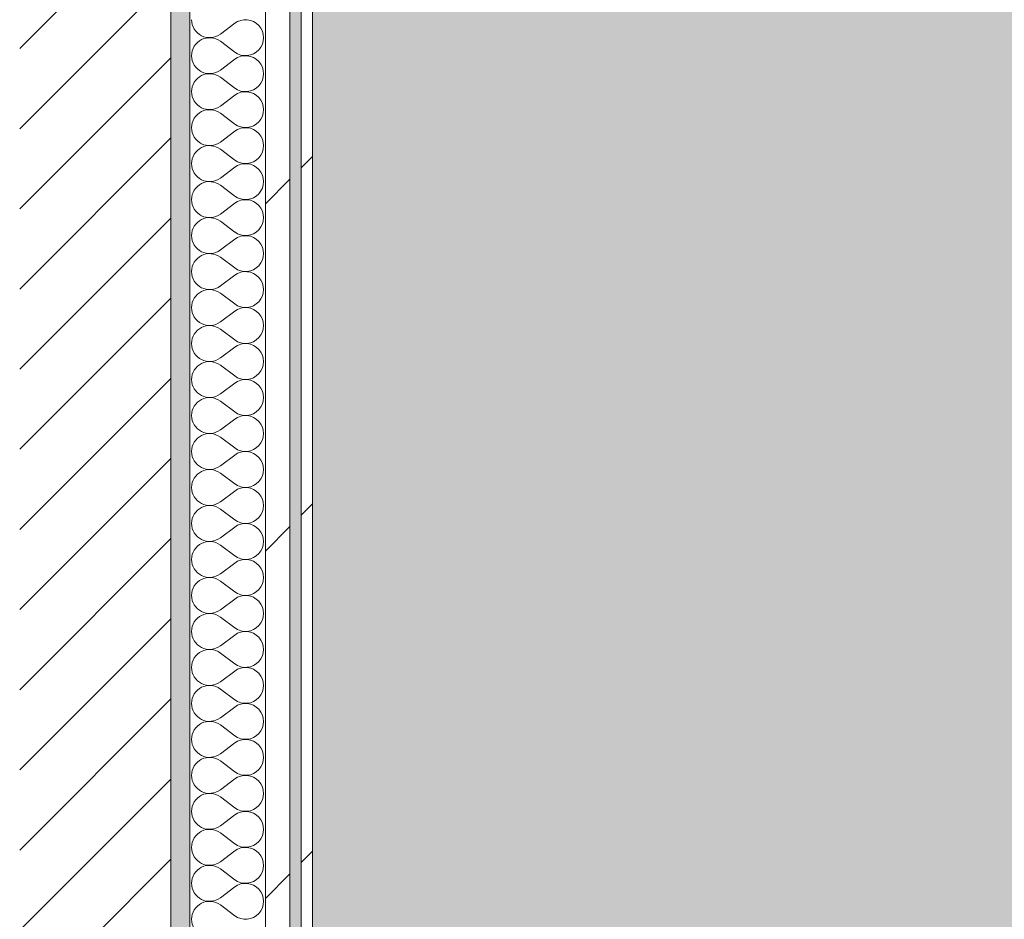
# Model space of a CAD drawing. Header units: millimetres. Extents: x -40968 to 13979, y -19284 to 4746.
# Tile 231 of 256: x -1771 to -1250, y -2571 to -2095. Entities that reach past the tile are written whole.
import ezdxf

# ---------------------------------------------------------------- set-up
doc = ezdxf.new("R2010")
doc.units = ezdxf.units.MM
doc.header["$MEASUREMENT"] = 0
doc.linetypes.add('Wipeout_Contour', pattern=[1000, 0, -1000])
for name, color, linetype in [('12_FAÇ_Façana', 7, 'Continuous'), ('Nuevo_08_E_Envans secs', 7, 'Continuous'), ('Nuevo_14_PAV_Soft Light Grey 0554', 7, 'Continuous')]:
    doc.layers.add(name, color=color, linetype=linetype)
for name, color, linetype, lineweight, true_color in [('12_FAÇ_Façana_Pluma_Nº__176', 7, 'Continuous', 15, 0x93a0c6), ('Nuevo_08_E_Envans secs_Pluma_Nº__102', 7, 'Continuous', 5, 0xcccccc), ('Nuevo_08_E_Envans secs_Pluma_Nº__171', 171, 'Continuous', 13, 0xaaaaff), ('Nuevo_08_E_Envans secs_Pluma_Nº__177', 7, 'Continuous', 15, 0xf7e046), ('Nuevo_14_PAV_Soft Light Grey 0554_Pluma_Nº__245', 7, 'Continuous', 13, 0xe8e8e8)]:
    doc.layers.add(name, color=color, linetype=linetype, lineweight=lineweight, true_color=true_color)
for name, color, linetype, lineweight in [('12_FAÇ_Façana_Pluma_Nº__2', 8, 'Continuous', 5), ('12_FAÇ_Façana_Pluma_Nº__7', 7, 'Continuous', 5), ('Nuevo_08_E_Envans secs_Pluma_Nº__1', 7, 'Continuous', 5)]:
    doc.layers.add(name, color=color, linetype=linetype, lineweight=lineweight)
pattern_1 = [(45, (0, 0), (-183.848, 183.848), [195, -65]), (45, (7e-14, 183.85), (-183.848, 183.848), [195, -65])]

# ---------------------------------------------------------------- blocks, each defined once
blk = doc.blocks.new('Forjado_1_1', base_point=(-23046.79, -1194.06))
at = {"layer": 'Nuevo_14_PAV_Soft Light Grey 0554_Pluma_Nº__245', "linetype": 'Continuous', "lineweight": 0, "true_color": 0xe8e8e8}
h = blk.add_hatch(color=254, dxfattribs=at)
h.paths.add_polyline_path([(-23046.79, -1194.06), (-1631.11, -1193.63), (-1631.11, -6938.97), (-1556.11, -6938.97), (-1556.11, -7503.98), (-1616.26, -7503.98), (-1616.05, -11935.98), (-1564.89, -11935.98), (-1564.89, -12491.98), (-2024.11, -12491.98), (-2024.11, -12338.98), (-6997.39, -12338.98), (-6997.39, -12391.98), (-3637.68, -12391.98), (-3638.94, -13690.72), (-3644.87, -17130.96), (428.17, -17130.98), (428.89, -16788.98), (778.89, -16788.98), (778.35, -17142.97), (2622.91, -17145.82), (2623.01, -17079.79), (3389.91, -17080.98), (3389.61, -17276.98), (5489.84, -17280.21), (5489.84, -17141.49), (5763.89, -17141.49), (5763.89, -16738.98), (6378.89, -16738.98), (6378.89, -12488.98), (5778.89, -12488.98), (5779.74, -11938.87), (6782.11, -11938.85), (6782.11, -9207.42), (6082.11, -9207.42), (6016.11, -7504.98), (6016.11, -9073.42), (2073.42, -9073.42), (2073.42, -5267.32), (5998.89, -5267.32), (5998.89, -1708.98), (5884.89, -967.98), (7332.11, -967.98), (7332.11, 1999.55), (-28277.4, 1999.55), (-23028.39, 1969.01)])
h.paths.add_polyline_path([(492.89, -5267.32), (1951.42, -5267.32), (1951.42, -9073.42), (492.89, -9073.42)], flags=0)
at = {"layer": 'Nuevo_14_PAV_Soft Light Grey 0554_Pluma_Nº__245', "color": 254, "linetype": 'Continuous', "lineweight": 13, "true_color": 0xe8e8e8, "flags": 128}
blk.add_lwpolyline([(428.17, -17130.98), (-3644.87, -17130.96), (-3638.94, -13690.72), (-3637.68, -12391.98), (-6997.39, -12391.98), (-6997.39, -12338.98), (-2024.11, -12338.98), (-2024.11, -12491.98), (-1564.89, -12491.98), (-1564.89, -11935.98), (-1616.05, -11935.98), (-1616.26, -7503.98), (-1556.11, -7503.98), (-1556.11, -6938.97), (-1631.11, -6938.97), (-1631.11, -1193.63), (-23046.79, -1194.06)], dxfattribs=at)
blk = doc.blocks.new('Muro_1_1', base_point=(-1681.11, -1193.98))
at = {"layer": '12_FAÇ_Façana_Pluma_Nº__176', "linetype": 'Continuous', "lineweight": 0, "true_color": 0x495063}
blk.add_hatch(color=251, dxfattribs=at).paths.add_polyline_path([(-1681.11, -1678.98), (-1691.11, -1678.98), (-1691.11, -6988.97), (-1681.11, -6988.97)])
at = {"layer": '12_FAÇ_Façana_Pluma_Nº__2', "linetype": 'Continuous', "lineweight": 5}
h = blk.add_hatch(dxfattribs=at)
h.set_pattern_fill('Ceramic_0001', color=8, style=0, pattern_type=2)
h.set_pattern_definition([(45, (0, 0), (-21.2132, 21.2132), [])])
h.paths.add_polyline_path([(-1691.11, -1678.98), (-1771.11, -1678.98), (-1771.11, -6988.97), (-1691.11, -6988.97)])
at = {"layer": '12_FAÇ_Façana_Pluma_Nº__7', "color": 7, "linetype": 'Continuous', "lineweight": 5}
blk.add_line((-1691.11, -6988.97), (-1691.11, -1678.98), dxfattribs=at)
at = {"layer": '12_FAÇ_Façana_Pluma_Nº__7', "color": 7, "linetype": 'Continuous', "lineweight": 5, "flags": 128}
blk.add_lwpolyline([(-1681.11, -6988.97), (-1681.11, -1678.98)], dxfattribs=at)
blk = doc.blocks.new('*X359')
at = {"layer": 'Nuevo_08_E_Envans secs_Pluma_Nº__102', "color": 254, "linetype": 'Continuous', "lineweight": 5, "true_color": 0xcccccc}
for p, q in [((-1657.3, -2097.14), (-1664.92, -2102.86)), ((-1657.3, -2112.38), (-1664.92, -2106.67)), ((-1657.3, -2116.19), (-1664.92, -2121.9)), ((-1657.3, -2131.43), (-1664.92, -2125.71)), ((-1657.3, -2135.24), (-1664.92, -2140.95)), ((-1657.3, -2150.48), (-1664.92, -2144.76)), ((-1657.3, -2154.29), (-1664.92, -2160)), ((-1657.3, -2169.52), (-1664.92, -2163.81)), ((-1657.3, -2173.33), (-1664.92, -2179.05)), ((-1657.3, -2188.57), (-1664.92, -2182.86)), ((-1657.3, -2192.38), (-1664.92, -2198.1)), ((-1657.3, -2207.62), (-1664.92, -2201.9)), ((-1657.3, -2211.43), (-1664.92, -2217.14)), ((-1657.3, -2226.67), (-1664.92, -2220.95)), ((-1657.3, -2230.48), (-1664.92, -2236.19)), ((-1657.3, -2245.71), (-1664.92, -2240)), ((-1657.3, -2249.52), (-1664.92, -2255.24)), ((-1657.3, -2264.76), (-1664.92, -2259.05)), ((-1657.3, -2268.57), (-1664.92, -2274.29)), ((-1657.3, -2283.81), (-1664.92, -2278.1)), ((-1657.3, -2287.62), (-1664.92, -2293.33)), ((-1657.3, -2302.86), (-1664.92, -2297.14)), ((-1657.3, -2306.67), (-1664.92, -2312.38)), ((-1657.3, -2321.9), (-1664.92, -2316.19)), ((-1657.3, -2325.71), (-1664.92, -2331.43)), ((-1657.3, -2340.95), (-1664.92, -2335.24)), ((-1657.3, -2344.76), (-1664.92, -2350.48)), ((-1657.3, -2360), (-1664.92, -2354.29)), ((-1657.3, -2363.81), (-1664.92, -2369.52)), ((-1657.3, -2379.05), (-1664.92, -2373.33)), ((-1657.3, -2382.86), (-1664.92, -2388.57)), ((-1657.3, -2398.1), (-1664.92, -2392.38)), ((-1657.3, -2401.9), (-1664.92, -2407.62)), ((-1657.3, -2417.14), (-1664.92, -2411.43)), ((-1657.3, -2420.95), (-1664.92, -2426.67)), ((-1657.3, -2436.19), (-1664.92, -2430.48)), ((-1657.3, -2440), (-1664.92, -2445.71)), ((-1657.3, -2455.24), (-1664.92, -2449.52)), ((-1657.3, -2459.05), (-1664.92, -2464.76)), ((-1657.3, -2474.29), (-1664.92, -2468.57)), ((-1657.3, -2478.1), (-1664.92, -2483.81)), ((-1657.3, -2493.33), (-1664.92, -2487.62)), ((-1657.3, -2497.14), (-1664.92, -2502.86)), ((-1657.3, -2512.38), (-1664.92, -2506.67)), ((-1657.3, -2516.19), (-1664.92, -2521.9)), ((-1657.3, -2531.43), (-1664.92, -2525.71)), ((-1657.3, -2535.24), (-1664.92, -2540.95)), ((-1657.3, -2550.48), (-1664.92, -2544.76)), ((-1657.3, -2554.29), (-1664.92, -2560)), ((-1657.3, -2569.52), (-1664.92, -2563.81))]:
    blk.add_line(p, q, dxfattribs=at)
for centre, start, end in [((-1670.63, -2095.24), 180, 306.8699), ((-1651.59, -2104.76), 233.1301, 126.8699), ((-1670.63, -2114.29), 53.1301, 180), ((-1670.63, -2114.29), 180, 306.8699), ((-1651.59, -2123.81), 233.1301, 126.8699), ((-1670.63, -2133.33), 53.1301, 180), ((-1670.63, -2133.33), 180, 306.8699), ((-1651.59, -2142.86), 233.1301, 126.8699), ((-1670.63, -2152.38), 53.1301, 180), ((-1670.63, -2152.38), 180, 306.8699), ((-1651.59, -2161.9), 233.1301, 126.8699), ((-1670.63, -2171.43), 53.1301, 180), ((-1670.63, -2171.43), 180, 306.8699), ((-1651.59, -2180.95), 233.1301, 126.8699), ((-1670.63, -2190.48), 53.1301, 180), ((-1670.63, -2190.48), 180, 306.8699), ((-1651.59, -2200), 233.1301, 126.8699), ((-1670.63, -2209.52), 53.1301, 180), ((-1670.63, -2209.52), 180, 306.8699), ((-1651.59, -2219.05), 233.1301, 126.8699), ((-1670.63, -2228.57), 53.1301, 180), ((-1670.63, -2228.57), 180, 306.8699), ((-1651.59, -2238.1), 233.1301, 126.8699), ((-1670.63, -2247.62), 53.1301, 180), ((-1670.63, -2247.62), 180, 306.8699), ((-1651.59, -2257.14), 233.1301, 126.8699), ((-1670.63, -2266.67), 53.1301, 180), ((-1670.63, -2266.67), 180, 306.8699), ((-1651.59, -2276.19), 233.1301, 126.8699), ((-1670.63, -2285.71), 53.1301, 180), ((-1670.63, -2285.71), 180, 306.8699), ((-1651.59, -2295.24), 233.1301, 126.8699), ((-1670.63, -2304.76), 53.1301, 180), ((-1670.63, -2304.76), 180, 306.8699), ((-1651.59, -2314.29), 233.1301, 126.8699), ((-1670.63, -2323.81), 53.1301, 180), ((-1670.63, -2323.81), 180, 306.8699), ((-1651.59, -2333.33), 233.1301, 126.8699), ((-1670.63, -2342.86), 53.1301, 180), ((-1670.63, -2342.86), 180, 306.8699), ((-1651.59, -2352.38), 233.1301, 126.8699), ((-1670.63, -2361.9), 53.1301, 180), ((-1670.63, -2361.9), 180, 306.8699), ((-1651.59, -2371.43), 233.1301, 126.8699), ((-1670.63, -2380.95), 53.1301, 180), ((-1670.63, -2380.95), 180, 306.8699), ((-1651.59, -2390.48), 233.1301, 126.8699), ((-1670.63, -2400), 53.1301, 180), ((-1670.63, -2400), 180, 306.8699), ((-1651.59, -2409.52), 233.1301, 126.8699), ((-1670.63, -2419.05), 53.1301, 180), ((-1670.63, -2419.05), 180, 306.8699), ((-1651.59, -2428.57), 233.1301, 126.8699), ((-1670.63, -2438.1), 53.1301, 180), ((-1670.63, -2438.1), 180, 306.8699), ((-1651.59, -2447.62), 233.1301, 126.8699), ((-1670.63, -2457.14), 53.1301, 180), ((-1670.63, -2457.14), 180, 306.8699), ((-1651.59, -2466.67), 233.1301, 126.8699), ((-1670.63, -2476.19), 53.1301, 180), ((-1670.63, -2476.19), 180, 306.8699), ((-1651.59, -2485.71), 233.1301, 126.8699), ((-1670.63, -2495.24), 53.1301, 180), ((-1670.63, -2495.24), 180, 306.8699), ((-1651.59, -2504.76), 233.1301, 126.8699), ((-1670.63, -2514.29), 53.1301, 180), ((-1670.63, -2514.29), 180, 306.8699), ((-1651.59, -2523.81), 233.1301, 126.8699), ((-1670.63, -2533.33), 53.1301, 180), ((-1670.63, -2533.33), 180, 306.8699), ((-1651.59, -2542.86), 233.1301, 126.8699), ((-1670.63, -2552.38), 53.1301, 180), ((-1670.63, -2552.38), 180, 306.8699), ((-1651.59, -2561.9), 233.1301, 126.8699), ((-1670.63, -2571.43), 53.1301, 180), ((-1670.63, -2571.43), 180, 306.8699)]:
    blk.add_arc(centre, 9.52, start, end, dxfattribs=at)
blk = doc.blocks.new('Muro_120_1', base_point=(-1616.11, -6988.97))
at = {"layer": 'Nuevo_08_E_Envans secs_Pluma_Nº__1', "color": 7, "linetype": 'Continuous', "lineweight": 5, "flags": 128}
blk.add_lwpolyline([(-1681.11, -1703.98), (-1681.11, -6988.97)], dxfattribs=at)
at = {"color": 254, "linetype": 'Wipeout_Contour', "lineweight": 0, "ltscale": 19077.207977}
blk.add_wipeout([(-1628.11, -6988.97), (-1628.11, -1703.98), (-1641.11, -1703.98), (-1641.11, -6988.97)], dxfattribs=at).dxf.layer = 'Nuevo_08_E_Envans secs'
at = {"color": 254, "linetype": 'Wipeout_Contour', "lineweight": 0, "ltscale": 19048.763385}
blk.add_wipeout([(-1616.11, -6988.97), (-1616.11, -1703.98), (-1622.11, -1703.98), (-1622.11, -6988.97)], dxfattribs=at).dxf.layer = 'Nuevo_08_E_Envans secs'
at = {"layer": 'Nuevo_08_E_Envans secs_Pluma_Nº__171', "linetype": 'Continuous', "lineweight": 13, "true_color": 0xaaaaff}
h = blk.add_hatch(dxfattribs=at)
h.set_pattern_fill('Panellat_HPL_0001', color=161, style=0, pattern_type=2)
h.set_pattern_definition(pattern_1)
h.paths.add_polyline_path([(-1616.11, -6988.97), (-1616.11, -1703.98), (-1622.11, -1703.98), (-1622.11, -6988.97)])
at = {"layer": 'Nuevo_08_E_Envans secs_Pluma_Nº__177', "linetype": 'Continuous', "lineweight": 15, "true_color": 0xf7e046}
h = blk.add_hatch(dxfattribs=at)
h.set_pattern_fill('Panellat_HPL_0001', color=53, style=0, pattern_type=2)
h.set_pattern_definition(pattern_1)
h.paths.add_polyline_path([(-1628.11, -6988.97), (-1628.11, -1703.98), (-1641.11, -1703.98), (-1641.11, -6988.97)])
at = {"layer": 'Nuevo_08_E_Envans secs_Pluma_Nº__1', "color": 7, "linetype": 'Continuous', "lineweight": 5}
for p, q in [((-1641.11, -6988.97), (-1641.11, -1703.98)), ((-1628.11, -6988.97), (-1628.11, -1703.98)), ((-1622.11, -6988.97), (-1622.11, -1703.98))]:
    blk.add_line(p, q, dxfattribs=at)
at = {"layer": 'Nuevo_08_E_Envans secs_Pluma_Nº__1', "color": 7, "linetype": 'Continuous', "lineweight": 5, "flags": 128}
blk.add_lwpolyline([(-1616.11, -6988.97), (-1616.11, -1703.98)], dxfattribs=at)
at = {"layer": 'Nuevo_08_E_Envans secs', "color": 7, "lineweight": 20}
blk.add_blockref('*X359', (0, 0), dxfattribs=at)

msp = doc.modelspace()

# ---------------------------------------------------------------- block references
at = {"layer": '12_FAÇ_Façana', "color": 7, "lineweight": 20}
msp.add_blockref('Muro_1_1', (-1681.11, -1193.98), dxfattribs=at)
at = {"layer": 'Nuevo_14_PAV_Soft Light Grey 0554', "color": 254, "linetype": 'Continuous', "lineweight": 13, "true_color": 0xe8e8e8}
msp.add_blockref('Forjado_1_1', (-23046.79, -1194.06), dxfattribs=at)

# ---------------------------------------------------------------- next in the draw order: block references
at = {"layer": 'Nuevo_08_E_Envans secs', "color": 7, "lineweight": 20}
msp.add_blockref('Muro_120_1', (-1616.11, -6988.97), dxfattribs=at)

doc.saveas('drawing.dxf')
